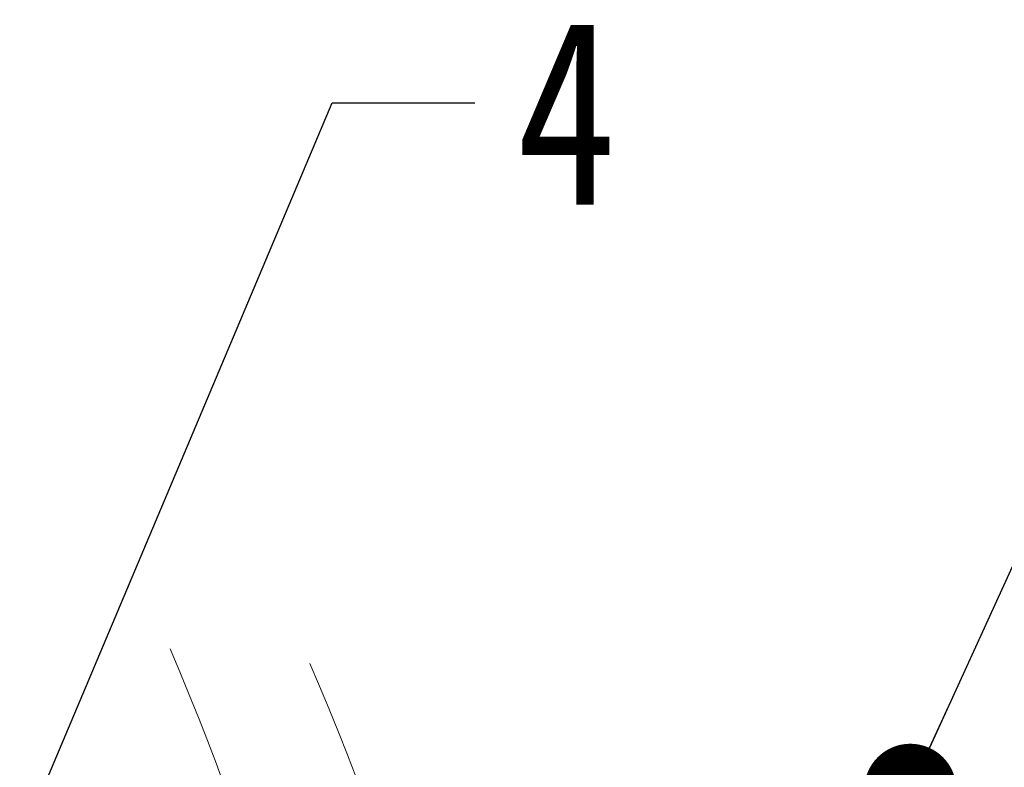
# Model space of a CAD drawing. Header units: millimetres. Extents: x 2628 to 3550, y -116 to 536.
# Tile 45 of 48: x 3324 to 3377, y 415 to 455. Entities that reach past the tile are written whole.
import ezdxf

# ---------------------------------------------------------------- set-up
doc = ezdxf.new("R2010")
doc.units = ezdxf.units.MM
doc.linetypes.add('PHANTOM2', pattern=[31.75, 15.875, -3.175, 3.175, -3.175, 3.175, -3.175])
doc.styles.get("Standard").update_dxf_attribs({"font": '仿宋_GB2312.ttf', "width": 0.8})
doc.dimstyles.new('ISO-25.1', dxfattribs={"dimtxt": 6, "dimasz": 5, "dimexe": 3.5, "dimexo": 0.625, "dimgap": 1.5, "dimtad": 1, "dimtoh": 1, "dimdsep": 46, "dimtxsty": 'Standard', "dimcen": 2.5, "dimadec": 0, "dimazin": 0, "dimtfac": 1, "dimtmove": 0, "dimatfit": 3, "dimfxl": 0, "dimarcsym": 0})

msp = doc.modelspace()

# ---------------------------------------------------------------- linework, layer by layer
at = {"color": 3, "linetype": 'PHANTOM2', "lineweight": 9, "ltscale": 0.5}
for points in [[(3331.97, 421.375), (3336.547, 402.072), (3319.753, 372.1), (3326.343, 348.718)], [(3339.536, 420.598), (3344.112, 401.296), (3327.319, 371.324), (3333.909, 347.941)]]:
    msp.add_spline(points, degree=3, dxfattribs=at)

# ---------------------------------------------------------------- texts
at = {"color": 5, "lineweight": 9, "insert": (3350.693, 455.379), "char_height": 10, "width": 1.5, "attachment_point": 1}
msp.add_mtext('4', dxfattribs=at)

# ---------------------------------------------------------------- leaders
at = {"color": 5, "lineweight": 9}
for points in [[(3372.002, 413.753), (3389.038, 451.027), (3396.745, 451.027)], [(3317.814, 396.579), (3340.736, 450.879), (3348.443, 450.879)]]:
    msp.add_leader(points, dimstyle='ISO-25.1', override={"dimgap": 1.5, "dimtad": 0, "dimldrblk": 'Dot'}, dxfattribs=at)

doc.saveas('drawing.dxf')
